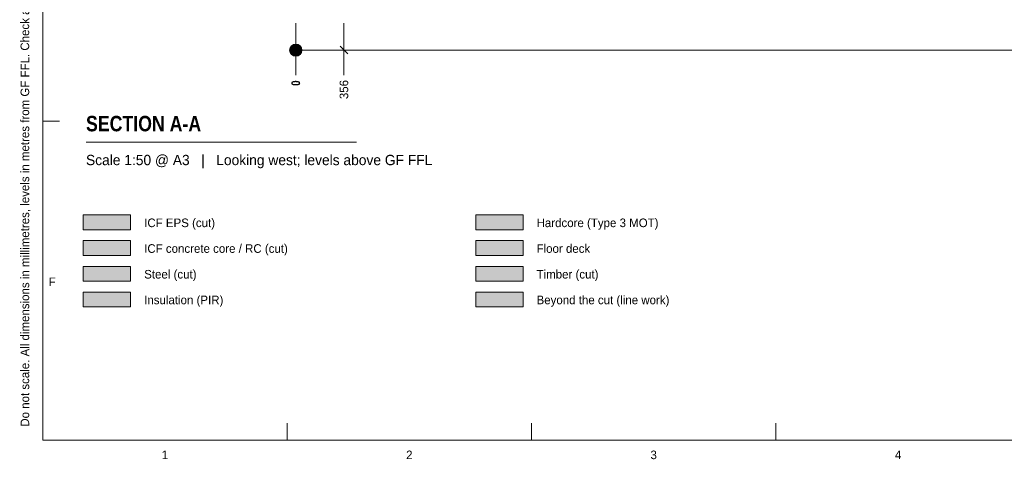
# Model space of a CAD drawing. Header units: millimetres. Extents: x 17 to 413, y 4 to 292.
# Tile 1 of 19: x 17 to 162, y 4 to 69. Entities that reach past the tile are written whole.
import ezdxf
from ezdxf.enums import TextEntityAlignment as Align

# ---------------------------------------------------------------- set-up
doc = ezdxf.new("R2010")
doc.units = ezdxf.units.MM
for name, color, linetype in [('FILL-C_BDBDBF', 7, 'Continuous'), ('FILL-EPS', 7, 'Continuous'), ('FILL-MASONRY_FILL', 7, 'Continuous'), ('FILL-STEEL', 7, 'Continuous'), ('FILL-STEEL_GREY', 7, 'Continuous'), ('FILL-TIMBER', 7, 'Continuous'), ('FILL-WHITE', 7, 'Continuous'), ('LINE-INK', 7, 'Continuous'), ('TEXT-INK', 7, 'Continuous'), ('TEXT-STEEL_GREY', 7, 'Continuous')]:
    doc.layers.add(name, color=color, linetype=linetype)
doc.styles.add('OpenSansCondensed-Bold', font='OpenSansCondensed-Bold.ttf')

msp = doc.modelspace()

# ---------------------------------------------------------------- hatches: boundary and pattern name
at = {"layer": 'FILL-C_BDBDBF', "true_color": 0xbdbdbf}
h = msp.add_hatch(color=256, dxfattribs=at)
h.dxf.hatch_style = 1
h.paths.add_polyline_path([(26, 34.3), (33, 34.3), (33, 36.5), (26, 36.5)])
at = {"layer": 'FILL-EPS', "true_color": 0xccffff}
h = msp.add_hatch(color=256, dxfattribs=at)
h.dxf.hatch_style = 1
h.paths.add_polyline_path([(26, 38.1), (33, 38.1), (33, 40.3), (26, 40.3)])
at = {"layer": 'FILL-MASONRY_FILL', "true_color": 0xe0d9cc}
h = msp.add_hatch(color=256, dxfattribs=at)
h.dxf.hatch_style = 1
h.paths.add_polyline_path([(84, 38.1), (91, 38.1), (91, 40.3), (84, 40.3)])
at = {"layer": 'FILL-STEEL', "true_color": 0x0d2973}
h = msp.add_hatch(color=256, dxfattribs=at)
h.dxf.hatch_style = 1
h.paths.add_polyline_path([(26, 30.5), (33, 30.5), (33, 32.7), (26, 32.7)])
at = {"layer": 'FILL-STEEL_GREY', "true_color": 0x737378}
h = msp.add_hatch(color=256, dxfattribs=at)
h.dxf.hatch_style = 1
h.paths.add_polyline_path([(84, 34.3), (91, 34.3), (91, 36.5), (84, 36.5)])
at = {"layer": 'FILL-TIMBER', "true_color": 0xedd6a8}
h = msp.add_hatch(color=256, dxfattribs=at)
h.dxf.hatch_style = 1
h.paths.add_polyline_path([(84, 30.5), (91, 30.5), (91, 32.7), (84, 32.7)])
at = {"layer": 'FILL-TIMBER', "true_color": 0xfced9e}
h = msp.add_hatch(color=256, dxfattribs=at)
h.dxf.hatch_style = 1
h.paths.add_polyline_path([(26, 26.7), (33, 26.7), (33, 28.9), (26, 28.9)])
at = {"layer": 'FILL-WHITE', "true_color": 0xffffff}
h = msp.add_hatch(color=256, dxfattribs=at)
h.dxf.hatch_style = 1
h.paths.add_polyline_path([(58.3, 64.66), (58.27, 64.9), (58.18, 65.11), (58.04, 65.3), (57.85, 65.44), (57.64, 65.53), (57.4, 65.56), (57.17, 65.53), (56.95, 65.44), (56.77, 65.3), (56.62, 65.11), (56.53, 64.9), (56.5, 64.66), (56.53, 64.43), (56.62, 64.21), (56.77, 64.03), (56.95, 63.88), (57.17, 63.79), (57.4, 63.76), (57.64, 63.79), (57.85, 63.88), (58.04, 64.03), (58.18, 64.21), (58.27, 64.43)])
h = msp.add_hatch(color=256, dxfattribs=at)
h.dxf.hatch_style = 1
h.paths.add_polyline_path([(84, 26.7), (91, 26.7), (91, 28.9), (84, 28.9)])

# ---------------------------------------------------------------- linework, layer by layer
at = {"layer": 'LINE-INK', "lineweight": 5}
for p, q in [((57.4, 68.66), (57.4, 63.16)), ((64.52, 68.66), (64.52, 63.16)), ((57.4, 64.66), (255.2, 64.66)), ((63.96, 65.23), (65.09, 64.1)), ((57.4, 63.16), (57.4, 61.84)), ((64.52, 63.16), (64.52, 61.84)), ((57.4, 61.84), (57.4, 60.96)), ((64.52, 61.84), (64.52, 60.96)), ((20, 54.17), (22.5, 54.17)), ((26.4, 51.06), (66.4, 51.06)), ((56.12, 7), (56.12, 9.5)), ((92.25, 7), (92.25, 9.5)), ((128.38, 7), (128.38, 9.5))]:
    msp.add_line(p, q, dxfattribs=at)
for points in [[(20, 7), (413, 7), (413, 290), (20, 290)], [(26, 38.1), (33, 38.1), (33, 40.3), (26, 40.3)], [(84, 38.1), (91, 38.1), (91, 40.3), (84, 40.3)], [(26, 34.3), (33, 34.3), (33, 36.5), (26, 36.5)], [(84, 34.3), (91, 34.3), (91, 36.5), (84, 36.5)], [(26, 30.5), (33, 30.5), (33, 32.7), (26, 32.7)], [(84, 30.5), (91, 30.5), (91, 32.7), (84, 32.7)], [(26, 26.7), (33, 26.7), (33, 28.9), (26, 28.9)], [(84, 26.7), (91, 26.7), (91, 28.9), (84, 28.9)]]:
    msp.add_lwpolyline(points, close=True, dxfattribs=at)
msp.add_circle((57.4, 64.66), 0.9, dxfattribs=at)

# ---------------------------------------------------------------- texts
at = {"layer": 'TEXT-INK', "style": 'OpenSansCondensed-Bold'}
msp.add_text('0', height=1.27, rotation=90, dxfattribs=at).set_placement((58.04, 59.38))
at = {"layer": 'TEXT-INK'}
msp.add_text('356', height=1.27, rotation=90, dxfattribs=at).set_placement((65.16, 57.42))
at = {"layer": 'TEXT-INK', "style": 'OpenSansCondensed-Bold'}
msp.add_text('SECTION A-A', height=2.286, dxfattribs=at).set_placement((26.4, 52.66))
at = {"layer": 'TEXT-INK'}
for s, p in [('ICF EPS (cut)', (35, 38.5)), ('Hardcore (Type 3 MOT)', (93, 38.5)), ('ICF concrete core / RC (cut)', (35, 34.7)), ('Floor deck', (93, 34.7)), ('Steel (cut)', (35, 30.9)), ('Timber (cut)', (93, 30.9)), ('Insulation (PIR)', (35, 27.1)), ('Beyond the cut (line work)', (93, 27.1))]:
    msp.add_text(s, height=1.27, dxfattribs=at).set_placement(p)
at = {"layer": 'TEXT-STEEL_GREY'}
msp.add_text('Do not scale. All dimensions in millimetres, levels in metres from GF FFL. Check all dimensions on site.', height=1.27, rotation=90, dxfattribs=at).set_placement((18, 9))
msp.add_text('Scale 1:50 @ A3   |   Looking west; levels above GF FFL', height=1.524, dxfattribs=at).set_placement((26.4, 47.66))
for s, p in [('F', (21.4, 29.78)), ('1', (38.06, 4.2)), ('2', (74.19, 4.2)), ('3', (110.31, 4.2)), ('4', (146.44, 4.2))]:
    msp.add_text(s, height=1.27, dxfattribs=at).set_placement(p, align=Align.CENTER)

doc.saveas('drawing.dxf')
